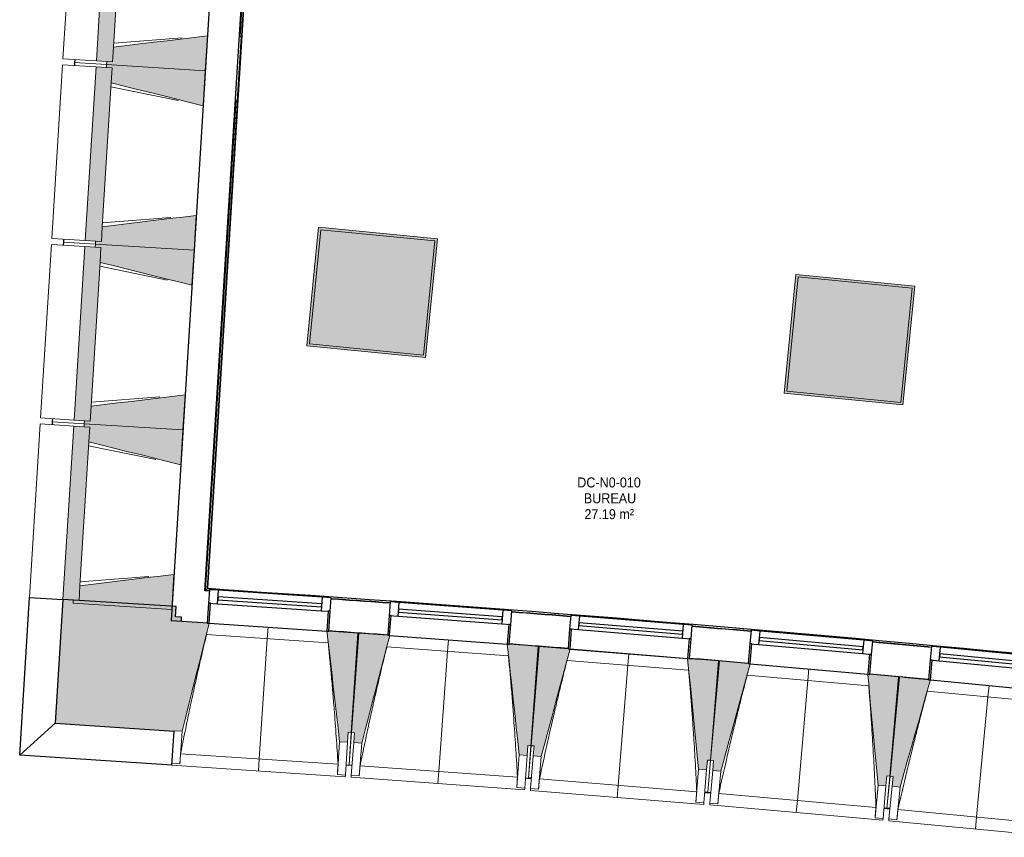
# Model space of a CAD drawing. Header units: millimetres. Extents: x -2845 to 74565, y -36590 to 13748.
# Tile 9 of 53: x 38863 to 43789, y -30535 to -26444. Entities that reach past the tile are written whole.
import ezdxf

# ---------------------------------------------------------------- set-up
doc = ezdxf.new("R2010")
doc.units = ezdxf.units.MM
for name, color, linetype, lineweight in [('A-FLOR', 7, 'Continuous', 25), ('A-FLOR-HRAL', 7, 'Continuous', 18), ('A-GENM', 7, 'Continuous', 18), ('A-GLAZ', 7, 'Continuous', 25), ('A-WALL', 7, 'Continuous', 25), ('A-WALL-PATT', 7, 'Continuous', 25), ('ESPACE', 7, 'Continuous', 30), ('I-WALL', 7, 'Continuous', 25), ('INSTAL ELECTRIQUE', 7, 'Continuous', 18), ('MUR', 7, 'Continuous', 25), ('S-BEAM', 7, 'Continuous', 18)]:
    doc.layers.add(name, color=color, linetype=linetype, lineweight=lineweight)
doc.styles.add('Arial_2', font='arial.ttf', dxfattribs={"width": 0.9, "height": 50})

# ---------------------------------------------------------------- blocks, each defined once
blk = doc.blocks.new('20_MUR PREFA_01 - MODULE_01 B-3165811-2021_015_1111_DCE_1_50_N0 FINI_CFO_GEN')
at = {"layer": 'A-GENM'}
for p, q in [((0, 722.1), (0, 661.4)), ((0, 661.4), (0, 58.5)), ((0, 0.7), (0, 58.5))]:
    blk.add_line(p, q, dxfattribs=at)
blk = doc.blocks.new('Murs 6 - Murs 1-3191379-2021_015_1111_DCE_1_50_N0 FINI_CFO_GEN')
at = {"layer": 'A-WALL-PATT', "true_color": 0x787878}
blk.add_hatch(color=8, dxfattribs=at).paths.add_polyline_path([(-13533.8, -30003.9), (-13530.4, -29951.9), (-13545.3, -29950.9), (-13512.2, -29453.2), (-13497.2, -29454.2), (-13495.9, -29434), (-13527, -29431.9), (-13523.8, -29380.9), (-14089.6, -29345.7), (-14128.1, -29964.3), (-13545.3, -30003.1)])
at = {"layer": 'A-WALL'}
for p, q in [((-14089.6, -29345.7), (-14128.1, -29964.3)), ((-13523.8, -29380.9), (-14089.6, -29345.7)), ((-13527, -29431.9), (-13523.8, -29380.9)), ((-13495.9, -29434), (-13527, -29431.9)), ((-13497.2, -29454.2), (-13495.9, -29434)), ((-14128.1, -29964.3), (-13533.8, -30003.9)), ((-13533.8, -30003.9), (-13533.7, -30001.8))]:
    blk.add_line(p, q, dxfattribs=at)
at = {"layer": 'MUR'}
for p, q in [((-14306, -30124), (-14257, -29335.3)), ((-14257, -29335.3), (-14089.6, -29345.7)), ((-14128.1, -29964.3), (-14306, -30124)), ((-13545.2, -30174.7), (-13533.8, -30003.9)), ((-13545.2, -30174.7), (-14306, -30124))]:
    blk.add_line(p, q, dxfattribs=at)
blk = doc.blocks.new('B02_DC_STR_rvt-1-2021_015_1111_DCE_1_50_N0 FINI_CFO_GEN')
at = {"layer": 'S-BEAM', "lineweight": 5, "true_color": 0x787878}
for points in [[(-13841.7, -26655.9), (-13787.7, -25787.6), (-13868.2, -25782.6), (-13922.2, -26650.9), (-13870.4, -26654.2)], [(-13377.6, -26699.8), (-13366.7, -26525.1), (-13837, -26581.6), (-13841.7, -26655.9), (-13870.4, -26654.2), (-13871.3, -26669.1), (-13407.6, -26697.9)], [(-13897.5, -27554.2), (-13843.5, -26685.9), (-13924, -26680.9), (-13978, -27549.2), (-13926.2, -27552.4)], [(-13388.4, -26874.5), (-13377.6, -26699.8), (-13871.3, -26669.1), (-13872.2, -26684.1), (-13843.5, -26685.9), (-13848.1, -26760.2), (-13407.6, -26869.7)], [(-13433.4, -27598.1), (-13422.5, -27423.4), (-13892.9, -27479.9), (-13897.5, -27554.2), (-13926.2, -27552.4), (-13927.1, -27567.4), (-13489.7, -27594.6)], [(-13953.3, -28452.5), (-13899.3, -27584.2), (-13979.8, -27579.1), (-14033.8, -28447.5), (-13982, -28450.7)], [(-13444.2, -27772.7), (-13433.4, -27598.1), (-13927.1, -27567.4), (-13928, -27582.4), (-13899.3, -27584.2), (-13904, -27658.5), (-13509.9, -27756.4)], [(-13489.2, -28496.3), (-13478.4, -28321.7), (-13948.7, -28378.2), (-13953.3, -28452.5), (-13982, -28450.7), (-13982.9, -28465.7), (-13545.5, -28492.8)], [(-13500.1, -28671), (-13489.2, -28496.3), (-13982.9, -28465.7), (-13983.9, -28480.6), (-13955.1, -28482.4), (-13959.8, -28556.7), (-13565.7, -28654.7)], [(-14009.1, -29350.7), (-13955.1, -28482.4), (-14035.7, -28477.4), (-14089.6, -29345.7), (-14037.8, -29349)], [(-13545, -29394.6), (-13534.2, -29219.9), (-14004.5, -29276.4), (-14009.1, -29350.7), (-14037.8, -29349), (-14038.7, -29363.9), (-13601.4, -29391.1)], [(-13493.8, -30004.5), (-13357.7, -29464.2), (-13367.7, -29463.6), (-13367.7, -29462.9), (-13512.2, -29453.2), (-13545.3, -29950.9), (-13530.4, -29951.9), (-13533.7, -30001.8), (-13530.4, -30002)], [(-12665.6, -30059.6), (-12662.3, -30009.8), (-12647.3, -30010.8), (-12614.2, -29513.1), (-12758.8, -29503.4), (-12758.8, -29504.1), (-12768.8, -29503.5), (-12705.5, -30057)], [(-12595, -30064.6), (-12455, -29525.4), (-12465, -29524.6), (-12465, -29524), (-12609.4, -29513.3), (-12646.1, -30010.7), (-12631.2, -30011.8), (-12634.9, -30061.7), (-12624, -30062.5)], [(-11767.2, -30125.8), (-11763.5, -30075.9), (-11748.6, -30077), (-11711.9, -29579.6), (-11856.4, -29568.9), (-11856.4, -29569.6), (-11866.4, -29568.8), (-11807.1, -30122.8)], [(-11696.6, -30131.3), (-11552.8, -29593), (-11562.7, -29592.2), (-11562.7, -29591.5), (-11707.1, -29579.8), (-11747.4, -30077), (-11732.5, -30078.2), (-11736.5, -30128), (-11732.5, -30128.4)], [(-10869.3, -30198.3), (-10865.3, -30148.5), (-10850.3, -30149.7), (-10810, -29652.5), (-10954.5, -29640.8), (-10954.5, -29641.5), (-10964.5, -29640.7), (-10909.2, -30195.1)], [(-10798.8, -30204.3), (-10651.1, -29667.1), (-10661, -29666.3), (-10661, -29665.6), (-10805.3, -29652.8), (-10849.2, -30149.7), (-10834.2, -30151), (-10838.6, -30200.8), (-10834.2, -30201.2)], [(-9972, -30277.3), (-9967.6, -30227.5), (-9952.6, -30228.8), (-9908.8, -29732), (-10053.1, -29719.2), (-10053.2, -29719.9), (-10063.1, -29719), (-10011.8, -30273.8), (-9979.2, -30276.7)], [(-9901.5, -30283.9), (-9750.3, -29747.7), (-9759.8, -29746.8), (-9759.8, -29746.1), (-9904, -29732.3), (-9951.5, -30228.9), (-9936.5, -30230.3), (-9941.3, -30280.1), (-9936.5, -30280.5)]]:
    blk.add_hatch(color=8, dxfattribs=at).paths.add_polyline_path(points)
at = {"layer": 'A-FLOR'}
for p, q in [((-14030.4, -26644.2), (-14031.3, -26659.2)), ((-14031.3, -26659.2), (-14032.2, -26674.2)), ((-14087.1, -27557.5), (-14088.1, -27572.4)), ((-14086.2, -27542.5), (-14087.1, -27557.5)), ((-14143, -28455.7), (-14143.9, -28470.7)), ((-14142, -28440.7), (-14143, -28455.7)), ((-12673.1, -30172.1), (-12643.2, -30174.2)), ((-11775.5, -30238.2), (-11745.6, -30240.5)), ((-11745.5, -30239.8), (-11760.5, -30238.6)), ((-10863.4, -30311.3), (-10878.4, -30310.1)), ((-10878.4, -30310.8), (-10848.5, -30313.3)), ((-10848.6, -30313.3), (-10863.5, -30312)), ((-9952, -30392.5), (-9981.9, -30389.7)), ((-9981.9, -30389.7), (-9952, -30392.5)), ((-9951.9, -30391.6), (-9966.9, -30390.2))]:
    blk.add_line(p, q, dxfattribs=at)
at = {"layer": 'S-BEAM'}
for p, q in [((-14035.6, -25772.2), (-14089.6, -26640.5)), ((-13868.2, -25782.6), (-13922.2, -26650.9)), ((-13837, -26581.1), (-13792.3, -25862.5)), ((-13835.8, -26562.2), (-13493.2, -26535.1)), ((-13377.6, -26699.8), (-13366.7, -26525.1)), ((-13837, -26581.6), (-13841.7, -26655.9)), ((-13841.7, -26655.9), (-13837, -26581.6)), ((-13922.2, -26650.9), (-14089.6, -26640.5)), ((-14031.3, -26659.2), (-14030.4, -26644.2)), ((-14091.4, -26670.5), (-14145.4, -27538.8)), ((-14091.4, -26670.5), (-13924, -26680.9)), ((-14032.2, -26674.2), (-14031.3, -26659.2)), ((-13871.3, -26669.1), (-14031.3, -26659.2)), ((-14031.3, -26659.2), (-13871.3, -26669.1)), ((-13924, -26680.9), (-13978, -27549.2)), ((-13843.5, -26685.9), (-13924, -26680.9)), ((-13922.2, -26650.9), (-13841.7, -26655.9)), ((-13871.3, -26669.1), (-13872.2, -26684.1)), ((-13872.2, -26684.1), (-13843.5, -26685.9)), ((-13870.4, -26654.2), (-13871.3, -26669.1)), ((-13871.3, -26669.1), (-13377.6, -26699.8)), ((-13377.6, -26699.8), (-13871.3, -26669.1)), ((-13841.7, -26655.9), (-13870.4, -26654.2)), ((-13843.5, -26685.9), (-13848.1, -26760.2)), ((-13848.1, -26760.2), (-13843.5, -26685.9)), ((-13388.4, -26874.5), (-13377.6, -26699.8)), ((-13892.8, -27479.4), (-13848.2, -26760.7)), ((-13512.7, -26848.9), (-13849.3, -26779.6)), ((-13891.6, -27460.5), (-13549, -27433.4)), ((-13433.4, -27598.1), (-13422.5, -27423.4)), ((-13892.9, -27479.9), (-13897.5, -27554.2)), ((-13897.5, -27554.2), (-13892.9, -27479.9)), ((-14147.2, -27568.7), (-14201.2, -28437.1)), ((-14147.2, -27568.7), (-13979.8, -27579.1)), ((-13978, -27549.2), (-14145.4, -27538.8)), ((-14088.1, -27572.4), (-14087.1, -27557.5)), ((-14087.1, -27557.5), (-14086.2, -27542.5)), ((-13927.1, -27567.4), (-14087.1, -27557.5)), ((-14087.1, -27557.5), (-13927.1, -27567.4)), ((-13979.8, -27579.1), (-14033.8, -28447.5)), ((-13899.3, -27584.2), (-13979.8, -27579.1)), ((-13978, -27549.2), (-13897.5, -27554.2)), ((-13927.1, -27567.4), (-13928, -27582.4)), ((-13928, -27582.4), (-13899.3, -27584.2)), ((-13926.2, -27552.4), (-13927.1, -27567.4)), ((-13927.1, -27567.4), (-13433.4, -27598.1)), ((-13433.4, -27598.1), (-13927.1, -27567.4)), ((-13897.5, -27554.2), (-13926.2, -27552.4)), ((-13899.3, -27584.2), (-13904, -27658.5)), ((-13904, -27658.5), (-13899.3, -27584.2)), ((-13444.2, -27772.7), (-13433.4, -27598.1)), ((-13948.6, -28377.6), (-13904, -27659)), ((-13568.5, -27747.2), (-13905.2, -27677.9)), ((-13489.2, -28496.3), (-13478.4, -28321.7)), ((-13947.5, -28358.7), (-13604.8, -28331.7)), ((-13948.7, -28378.2), (-13953.3, -28452.5)), ((-13953.3, -28452.5), (-13948.7, -28378.2)), ((-14203.1, -28467), (-14257, -29335.3)), ((-14203.1, -28467), (-14035.7, -28477.4)), ((-14033.8, -28447.5), (-14201.2, -28437.1)), ((-14143.9, -28470.7), (-14143, -28455.7)), ((-14143, -28455.7), (-14142, -28440.7)), ((-13982.9, -28465.7), (-14143, -28455.7)), ((-14143, -28455.7), (-13982.9, -28465.7)), ((-14033.8, -28447.5), (-13953.3, -28452.5)), ((-13982.9, -28465.7), (-13983.9, -28480.6)), ((-13982, -28450.7), (-13982.9, -28465.7)), ((-13982.9, -28465.7), (-13489.2, -28496.3)), ((-13489.2, -28496.3), (-13982.9, -28465.7)), ((-13953.3, -28452.5), (-13982, -28450.7)), ((-14035.7, -28477.4), (-14089.6, -29345.7)), ((-13955.1, -28482.4), (-14035.7, -28477.4)), ((-13983.9, -28480.6), (-13955.1, -28482.4)), ((-13955.1, -28482.4), (-13959.8, -28556.7)), ((-13959.8, -28556.7), (-13955.1, -28482.4)), ((-13500.1, -28671), (-13489.2, -28496.3)), ((-14004.5, -29275.9), (-13959.8, -28557.3)), ((-13624.3, -28645.4), (-13961, -28576.2)), ((-14003.3, -29257), (-13660.6, -29229.9)), ((-13545, -29394.6), (-13534.2, -29219.9)), ((-14004.5, -29276.4), (-14009.1, -29350.7)), ((-14009.1, -29350.7), (-14004.5, -29276.4)), ((-14089.6, -29345.7), (-14257, -29335.3)), ((-14089.6, -29345.7), (-14009.1, -29350.7)), ((-14037.8, -29349), (-14038.7, -29363.9)), ((-14009.1, -29350.7), (-14037.8, -29349)), ((-14038.7, -29363.9), (-13545, -29394.6)), ((-13367.6, -29462.9), (-13497.2, -29454.2)), ((-13357.7, -29464.2), (-12768.8, -29503.4)), ((-12614.2, -29513.1), (-12758.8, -29503.4)), ((-12762.5, -29561.8), (-13371.6, -29521.2)), ((-12647.3, -30010.8), (-12614.2, -29513.1)), ((-12609.4, -29513.3), (-12646.1, -30010.7)), ((-12464.9, -29524), (-12609.4, -29513.3)), ((-12455, -29525.4), (-11866.4, -29568.8)), ((-11860.5, -29627.2), (-12469.4, -29582.3)), ((-11711.9, -29579.6), (-11856.4, -29568.9)), ((-11748.6, -30077), (-11711.9, -29579.6)), ((-11707.1, -29579.8), (-11747.4, -30077)), ((-11562.7, -29591.5), (-11707.1, -29579.8)), ((-11552.8, -29593), (-10964.5, -29640.7)), ((-10959.1, -29699.1), (-11567.5, -29649.8)), ((-10810, -29652.5), (-10954.5, -29640.8)), ((-10850.3, -30149.7), (-10810, -29652.5)), ((-10805.3, -29652.8), (-10849.2, -30149.7)), ((-10661, -29665.6), (-10805.3, -29652.8)), ((-10651.1, -29667.1), (-10063.1, -29719)), ((-10058.1, -29777.5), (-10666.2, -29723.8)), ((-9908.8, -29732), (-10053.2, -29719.2)), ((-9952.6, -30228.8), (-9908.8, -29732)), ((-9904, -29732.3), (-9951.5, -30228.9)), ((-9759.8, -29746.1), (-9904, -29732.3)), ((-9749.9, -29747.7), (-9162.4, -29803.9)), ((-9157.8, -29862.4), (-9765.5, -29804.3)), ((-13533.7, -30001.8), (-13493.8, -30004.5)), ((-13504.7, -30168.3), (-13493.8, -30004.5)), ((-12665.6, -30059.6), (-12662.3, -30009.8)), ((-12662.3, -30009.8), (-12647.3, -30010.8)), ((-12658.1, -30172.4), (-12646.1, -30010.7)), ((-12647.3, -30010.8), (-12658.1, -30172.5)), ((-12646.1, -30010.7), (-12631.2, -30011.8)), ((-12631.2, -30011.8), (-12634.9, -30061.7)), ((-12705.5, -30057), (-12716.4, -30220.8)), ((-12705.5, -30057), (-12665.6, -30059.6)), ((-12665.6, -30059.6), (-12676.5, -30223.5)), ((-12647, -30225.5), (-12634.9, -30061.7)), ((-12634.9, -30061.7), (-12595, -30064.6)), ((-12607.1, -30228.4), (-12595, -30064.6)), ((-11767.2, -30125.8), (-11763.5, -30075.9)), ((-11763.5, -30075.9), (-11748.6, -30077)), ((-11760.5, -30238.6), (-11747.4, -30077)), ((-11748.6, -30077), (-11760.5, -30238.7)), ((-11747.4, -30077), (-11732.5, -30078.2)), ((-11732.5, -30078.2), (-11736.5, -30128)), ((-13501, -30116.9), (-12713.3, -30169.4)), ((-11807.1, -30122.8), (-11819.2, -30286.6)), ((-11807.1, -30122.8), (-11767.2, -30125.8)), ((-11767.2, -30125.8), (-11779.3, -30289.5)), ((-11749.8, -30291.7), (-11736.5, -30128)), ((-11736.5, -30128), (-11696.6, -30131.3)), ((-11709.9, -30294.9), (-11696.6, -30131.3)), ((-13545.2, -30174.7), (-12677.1, -30232.5)), ((-13504.7, -30168.3), (-13544.6, -30165.7)), ((-13504.6, -30168.1), (-13504.7, -30168.3)), ((-12673.2, -30173.6), (-12658.2, -30174.6)), ((-12658.2, -30174.5), (-12658.2, -30173.5)), ((-12658.2, -30173.5), (-12658.2, -30174.6)), ((-12658.2, -30174.5), (-12643.3, -30175.6)), ((-12603, -30177), (-11815.7, -30235.1)), ((-10909.2, -30195.1), (-10922.5, -30358.8)), ((-10909.2, -30195.1), (-10869.3, -30198.3)), ((-10869.3, -30198.3), (-10865.3, -30148.5)), ((-10865.3, -30148.5), (-10850.3, -30149.7)), ((-10863.4, -30311.2), (-10849.2, -30149.7)), ((-10850.3, -30149.7), (-10863.4, -30311.3)), ((-10849.2, -30149.7), (-10834.2, -30151)), ((-10834.2, -30151), (-10838.6, -30200.8)), ((-12716.4, -30220.8), (-12716.5, -30220.6)), ((-12676.5, -30223.5), (-12716.4, -30220.8)), ((-12676.5, -30223.5), (-12677.1, -30232.5)), ((-12647.6, -30234.5), (-12647, -30225.5)), ((-12647.6, -30234.5), (-11780, -30298.5)), ((-12607.1, -30228.4), (-12647, -30225.5)), ((-12607, -30228.2), (-12607.1, -30228.4)), ((-11775.6, -30239.7), (-11760.7, -30240.8)), ((-11760.7, -30240.7), (-11760.6, -30239.4)), ((-11760.6, -30239.4), (-11760.7, -30240.8)), ((-11760.7, -30240.7), (-11745.7, -30241.9)), ((-11705.5, -30243.5), (-10918.5, -30307.3)), ((-10869.3, -30198.3), (-10882.6, -30362)), ((-10853.1, -30364.4), (-10838.6, -30200.8)), ((-10838.6, -30200.8), (-10798.8, -30204.3)), ((-10813.2, -30367.9), (-10798.8, -30204.3)), ((-9972, -30277.3), (-9967.6, -30227.5)), ((-9967.6, -30227.5), (-9952.6, -30228.8)), ((-9952.6, -30228.8), (-9966.9, -30390.3)), ((-9966.9, -30390.2), (-9951.5, -30228.9)), ((-9951.5, -30228.9), (-9936.5, -30230.3)), ((-9936.5, -30230.3), (-9941.3, -30280.1)), ((-11819.2, -30286.6), (-11819.2, -30286.3)), ((-11779.3, -30289.5), (-11819.2, -30286.6)), ((-11779.3, -30289.5), (-11780, -30298.5)), ((-11750.5, -30300.7), (-11749.8, -30291.7)), ((-11709.9, -30294.9), (-11749.8, -30291.7)), ((-11709.8, -30294.7), (-11709.9, -30294.9)), ((-10011.8, -30273.8), (-10026.3, -30437.4)), ((-10011.8, -30273.8), (-9972, -30277.3)), ((-9972, -30277.3), (-9986.4, -30440.9)), ((-9956.9, -30443.5), (-9941.3, -30280.1)), ((-9941.3, -30280.1), (-9901.5, -30283.9)), ((-9917.1, -30447.3), (-9901.5, -30283.9)), ((-11750.5, -30300.7), (-10883.3, -30371)), ((-10878.6, -30312.2), (-10863.6, -30313.4)), ((-10863.5, -30312), (-10863.6, -30313.4)), ((-10863.6, -30313.3), (-10848.7, -30314.6)), ((-10808.4, -30316.6), (-10022, -30386)), ((-10922.5, -30358.8), (-10922.5, -30358.5)), ((-10882.6, -30362), (-10922.5, -30358.8)), ((-10882.6, -30362), (-10883.3, -30371)), ((-10853.9, -30373.4), (-10853.1, -30364.4)), ((-10853.9, -30373.4), (-9987.2, -30449.9)), ((-10813.2, -30367.9), (-10853.1, -30364.4)), ((-10813.2, -30367.7), (-10813.2, -30367.9)), ((-9982, -30391.1), (-9967.1, -30392.4)), ((-9967.1, -30392.3), (-9967, -30391.1)), ((-9967, -30391.1), (-9967.1, -30392.4)), ((-9967.1, -30392.3), (-9952.1, -30393.7)), ((-10026.3, -30437.4), (-10026.3, -30437.1)), ((-9986.4, -30440.9), (-10026.3, -30437.4)), ((-9986.4, -30440.9), (-9987.2, -30449.9)), ((-9911.9, -30396), (-9126, -30471.1)), ((-9957.8, -30452.5), (-9956.9, -30443.5)), ((-9957.8, -30452.5), (-9091.7, -30535.3)), ((-9917.1, -30447.3), (-9956.9, -30443.5)), ((-9917, -30447.1), (-9917.1, -30447.3))]:
    blk.add_line(p, q, dxfattribs=at)
at = {"layer": 'S-BEAM', "flags": 128}
for points in [[(-13366.7, -26525.1), (-13433.9, -26533.2), (-13501.1, -26541.3), (-13568.3, -26549.3), (-13635.5, -26557.4), (-13702.7, -26565.5), (-13769.8, -26573.6), (-13837, -26581.6)], [(-13848.1, -26760.2), (-13782.5, -26776.5), (-13716.8, -26792.8), (-13651.1, -26809.2), (-13585.4, -26825.5), (-13519.8, -26841.8), (-13454.1, -26858.1), (-13388.4, -26874.5)], [(-13422.5, -27423.4), (-13489.7, -27431.5), (-13556.9, -27439.5), (-13624.1, -27447.6), (-13691.3, -27455.7), (-13758.5, -27463.8), (-13825.7, -27471.8), (-13892.9, -27479.9)], [(-13904, -27658.5), (-13838.3, -27674.8), (-13772.6, -27691.1), (-13706.9, -27707.4), (-13641.3, -27723.8), (-13575.6, -27740.1), (-13509.9, -27756.4), (-13444.2, -27772.7)], [(-13478.4, -28321.7), (-13545.5, -28329.7), (-13612.7, -28337.8), (-13679.9, -28345.9), (-13747.1, -28354), (-13814.3, -28362), (-13881.5, -28370.1), (-13948.7, -28378.2)], [(-13959.8, -28556.7), (-13894.1, -28573.1), (-13828.4, -28589.4), (-13762.8, -28605.7), (-13697.1, -28622), (-13631.4, -28638.4), (-13565.7, -28654.7), (-13500.1, -28671)], [(-13534.2, -29219.9), (-13601.4, -29228), (-13668.6, -29236.1), (-13735.7, -29244.2), (-13802.9, -29252.2), (-13870.1, -29260.3), (-13937.3, -29268.4), (-14004.5, -29276.4)], [(-13493.8, -30004.5), (-13476.8, -29936.9), (-13459.7, -29869.2), (-13442.7, -29801.6), (-13425.7, -29734), (-13408.6, -29666.4), (-13391.6, -29598.8), (-13374.6, -29531.2), (-13357.5, -29463.5)], [(-12768.8, -29502.8), (-12760.9, -29572), (-12753, -29641.3), (-12745.1, -29710.6), (-12737.2, -29779.9), (-12729.3, -29849.2), (-12721.4, -29918.4), (-12713.4, -29987.7), (-12705.5, -30057)], [(-12595, -30064.6), (-12577.5, -29997.2), (-12559.9, -29929.7), (-12542.4, -29862.2), (-12524.9, -29794.7), (-12507.4, -29727.2), (-12489.9, -29659.7), (-12472.4, -29592.2), (-12454.8, -29524.7)], [(-11866.4, -29568.1), (-11859, -29637.5), (-11851.6, -29706.8), (-11844.2, -29776.1), (-11836.8, -29845.5), (-11829.4, -29914.8), (-11822, -29984.1), (-11814.5, -30053.5), (-11807.1, -30122.8)], [(-11696.6, -30131.3), (-11678.6, -30063.9), (-11660.6, -29996.5), (-11642.6, -29929.2), (-11624.6, -29861.8), (-11606.6, -29794.4), (-11588.6, -29727.1), (-11570.6, -29659.7), (-11552.6, -29592.3)], [(-10964.5, -29640), (-10957.6, -29709.4), (-10950.7, -29778.8), (-10943.8, -29848.2), (-10936.9, -29917.6), (-10930, -29986.9), (-10923, -30056.3), (-10916.1, -30125.7), (-10909.2, -30195.1)], [(-10798.8, -30204.3), (-10780.3, -30137.1), (-10761.8, -30069.9), (-10743.3, -30002.6), (-10724.8, -29935.4), (-10706.3, -29868.2), (-10687.9, -29800.9), (-10669.4, -29733.7), (-10650.9, -29666.5)], [(-10063.2, -29718.4), (-10056.8, -29787.8), (-10050.3, -29857.2), (-10043.9, -29926.7), (-10037.5, -29996.1), (-10031.1, -30065.5), (-10024.7, -30135), (-10018.3, -30204.4), (-10011.8, -30273.8)], [(-9901.5, -30283.9), (-9882.5, -30216.8), (-9863.5, -30149.7), (-9844.6, -30082.6), (-9825.6, -30015.5), (-9806.6, -29948.4), (-9787.7, -29881.3), (-9768.7, -29814.2), (-9749.7, -29747.1)], [(-13501, -30116.9), (-13501.8, -30127.1), (-13502.5, -30137.4), (-13503.2, -30147.6), (-13503.9, -30157.8), (-13504.6, -30168.1)], [(-12716.5, -30220.6), (-12715.8, -30210.3), (-12715.2, -30200.1), (-12714.5, -30189.8), (-12713.9, -30179.6), (-12713.3, -30169.4)], [(-12603, -30177), (-12603.8, -30187.2), (-12604.6, -30197.5), (-12605.4, -30207.7), (-12606.2, -30217.9), (-12607, -30228.2)], [(-11819.2, -30286.3), (-11818.5, -30276.1), (-11817.8, -30265.8), (-11817.1, -30255.6), (-11816.4, -30245.4), (-11815.7, -30235.1)], [(-11705.5, -30243.5), (-11706.4, -30253.8), (-11707.2, -30264), (-11708.1, -30274.2), (-11709, -30284.5), (-11709.8, -30294.7)], [(-10922.5, -30358.5), (-10921.7, -30348.3), (-10920.9, -30338), (-10920.1, -30327.8), (-10919.3, -30317.6), (-10918.5, -30307.3)], [(-10808.4, -30316.6), (-10809.4, -30326.8), (-10810.3, -30337), (-10811.3, -30347.2), (-10812.2, -30357.4), (-10813.2, -30367.7)], [(-10026.3, -30437.1), (-10025.4, -30426.9), (-10024.6, -30416.7), (-10023.7, -30406.4), (-10022.8, -30396.2), (-10022, -30386)], [(-9911.9, -30396), (-9913, -30406.2), (-9914, -30416.4), (-9915, -30426.6), (-9916, -30436.9), (-9917, -30447.1)]]:
    blk.add_lwpolyline(points, dxfattribs=at)
at = {"layer": 'S-BEAM'}
for points, knots in [([(-13371.5, -29521.2), (-13381.4, -29562.3), (-13396.3, -29625.8), (-13415.9, -29712), (-13432.1, -29784.9), (-13449.1, -29863.6), (-13472.8, -29976.1), (-13489.9, -30060.5), (-13501, -30116.9)], [0.0183454, 0.0183454, 0.0183454, 0.0183454, 0.2222222, 0.3333333, 0.4444444, 0.5833333, 0.7222222, 1, 1, 1, 1]), ([(-12713.3, -30169.4), (-12716.1, -30123.5), (-12720.7, -30054.7), (-12727.3, -29963), (-12733, -29888.5), (-12739.5, -29808.3), (-12747, -29722.3), (-12754.7, -29640.1), (-12760.1, -29586.6), (-12762.6, -29561.8)], [0, 0, 0, 0, 0.2222222, 0.3333333, 0.4444444, 0.5833333, 0.7222222, 0.8611111, 0.9816328, 0.9816328, 0.9816328, 0.9816328]), ([(-12469.2, -29582.3), (-12479.4, -29623.3), (-12494.8, -29686.7), (-12515, -29772.7), (-12531.7, -29845.5), (-12549.3, -29924.1), (-12573.8, -30036.4), (-12591.5, -30120.7), (-12603, -30177)], [0.0183454, 0.0183454, 0.0183454, 0.0183454, 0.2222222, 0.3333333, 0.4444444, 0.5833333, 0.7222222, 1, 1, 1, 1]), ([(-11815.7, -30235.1), (-11818.2, -30189.2), (-11822.2, -30120.4), (-11828.2, -30028.7), (-11833.3, -29954.1), (-11839.3, -29873.9), (-11846.2, -29787.9), (-11853.3, -29705.6), (-11858.3, -29652.1), (-11860.6, -29627.2)], [0, 0, 0, 0, 0.2222222, 0.3333333, 0.4444444, 0.5833333, 0.7222222, 0.8611111, 0.9816328, 0.9816328, 0.9816328, 0.9816328]), ([(-11567.4, -29649.8), (-11577.9, -29690.7), (-11593.7, -29754.1), (-11614.5, -29839.9), (-11631.7, -29912.6), (-11649.9, -29991.1), (-11675.2, -30103.2), (-11693.5, -30187.3), (-11705.5, -30243.5)], [0.0183454, 0.0183454, 0.0183454, 0.0183454, 0.2222222, 0.3333333, 0.4444444, 0.5833333, 0.7222222, 1, 1, 1, 1]), ([(-10918.5, -30307.3), (-10920.7, -30261.4), (-10924.3, -30192.6), (-10929.6, -30100.8), (-10934.2, -30026.2), (-10939.6, -29945.9), (-10945.9, -29859.9), (-10952.4, -29777.6), (-10957, -29724), (-10959.2, -29699.1)], [0, 0, 0, 0, 0.2222222, 0.3333333, 0.4444444, 0.5833333, 0.7222222, 0.8611111, 0.9816328, 0.9816328, 0.9816328, 0.9816328]), ([(-10666.1, -29723.8), (-10676.9, -29764.7), (-10693.2, -29827.9), (-10714.6, -29913.6), (-10732.3, -29986.2), (-10751, -30064.5), (-10777.2, -30176.4), (-10796.1, -30260.4), (-10808.4, -30316.6)], [0.0183454, 0.0183454, 0.0183454, 0.0183454, 0.2222222, 0.3333333, 0.4444444, 0.5833333, 0.7222222, 1, 1, 1, 1]), ([(-10022, -30386), (-10023.8, -30340.1), (-10026.9, -30271.2), (-10031.5, -30179.4), (-10035.6, -30104.8), (-10040.4, -30024.4), (-10046.1, -29938.3), (-10052, -29856), (-10056.2, -29802.4), (-10058.2, -29777.5)], [0, 0, 0, 0, 0.2222222, 0.3333333, 0.4444444, 0.5833333, 0.7222222, 0.8611111, 0.9816328, 0.9816328, 0.9816328, 0.9816328]), ([(-9765.4, -29804.3), (-9776.4, -29845.1), (-9793.1, -29908.2), (-9815.2, -29993.7), (-9833.5, -30066.2), (-9852.7, -30144.3), (-9879.7, -30256.1), (-9899.2, -30340), (-9911.9, -30396)], [0.0183454, 0.0183454, 0.0183454, 0.0183454, 0.2222222, 0.3333333, 0.4444444, 0.5833333, 0.7222222, 1, 1, 1, 1])]:
    blk.add_open_spline(points, degree=3, knots=knots, dxfattribs=at)
at = {"layer": 'MUR', "color": 5, "lineweight": 25, "true_color": 0x0000ff}
blk.add_blockref('Murs 6 - Murs 1-3191379-2021_015_1111_DCE_1_50_N0 FINI_CFO_GEN', (0, 0), dxfattribs=at)
at = {"layer": 'S-BEAM', "color": 5, "lineweight": 25, "true_color": 0x0000ff}
for p, rotation in [((-13063.2, -29483.2), 176.1892004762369), ((-12160.6, -29546.4), 175.7775659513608), ((-11258.6, -29616.2), 175.3659314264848), ((-10357, -29692.4), 174.9542969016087), ((-9456.1, -29775.1), 174.5426623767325)]:
    blk.add_blockref('20_MUR PREFA_01 - MODULE_01 B-3165811-2021_015_1111_DCE_1_50_N0 FINI_CFO_GEN', p, dxfattribs=dict(at, rotation=rotation))
blk = doc.blocks.new('XXX_VIDE FENETRE - 590-389517-2021_015_1111_DCE_1_50_N0 FINI_CFO_GEN')
at = {"layer": 'A-GLAZ'}
for p, q in [((-305.1, 0), (-305.1, -100)), ((-295.1, 0), (-305.1, 0)), ((295.1, 0), (-295.1, 0)), ((-295.1, -100), (-295.1, 0)), ((305.1, 0), (295.1, 0)), ((295.1, 0), (295.1, -100)), ((305.1, -100), (305.1, 0)), ((-305.1, -100), (-295.1, -100)), ((-260.1, -100), (-305.1, -100)), ((-305.1, -100), (-305.1, -167.5)), ((-260.1, -167.5), (-260.1, -100)), ((260.1, -100), (-260.1, -100)), ((260.1, -100), (260.1, -167.5)), ((305.1, -100), (260.1, -100)), ((295.1, -100), (305.1, -100)), ((305.1, -167.5), (305.1, -100)), ((-305.1, -167.5), (-260.1, -167.5)), ((-260.1, -167.5), (260.1, -167.5)), ((260.1, -167.5), (305.1, -167.5))]:
    blk.add_line(p, q, dxfattribs=at)
at = {"layer": 'A-GLAZ', "color": 173, "true_color": 0x5c63b1}
for p, q in [((260.1, -120), (-260.1, -120)), ((-260.1, -120), (-260.1, -135)), ((-260.1, -135), (260.1, -135)), ((260.1, -135), (260.1, -120))]:
    blk.add_line(p, q, dxfattribs=at)
blk = doc.blocks.new('Garde-corps - Garde-corps-510192-2021_015_1111_DCE_1_50_N0 FINI_CFO_GEN')
at = {"layer": 'A-FLOR-HRAL'}
for p, q in [((-13366.4, -29290.3), (-12993.5, -23290.2)), ((-13364.6, -29288.8), (-12992, -23292)), ((-13199.5, -26577), (-13152.7, -25823.5)), ((-13203.7, -26530.2), (-13173.8, -26049.1)), ((-13199.8, -26582.5), (-13199.8, -26581.7)), ((-13368.2, -29292), (-13202.3, -26621.9)), ((-13202, -26617.3), (-13201.9, -26616.5)), ((-13375.8, -29298.6), (-13223.4, -26847.6)), ((-13356.8, -29300.2), (-13375.8, -29298.6)), ((-13356.7, -29299.8), (-13375.8, -29298.6)), ((-13083.2, -29311.6), (-13364.6, -29288.8)), ((-12552.2, -29354.7), (-12610.1, -29350)), ((-9988.7, -29563.6), (-10006.9, -29561.9)), ((-9801.4, -29578), (-9840.4, -29574.8))]:
    blk.add_line(p, q, dxfattribs=at)
at = {"layer": 'A-FLOR-HRAL', "flags": 128}
for points in [[(-13375.8, -29298.6), (-13375.9, -29298.7), (-13376.2, -29299), (-13376.6, -29299.4), (-13377.1, -29299.8), (-13377.7, -29300.3), (-13378.3, -29300.9), (-13378.9, -29301.4)], [(-13368.2, -29292), (-13372, -29295.3), (-13375.8, -29298.6)], [(-13364.6, -29288.8), (-13364.6, -29288.8), (-13364.7, -29288.9), (-13364.9, -29289), (-13365, -29289.2), (-13365.3, -29289.4), (-13365.5, -29289.6), (-13365.7, -29289.8), (-13365.9, -29290), (-13366.2, -29290.2), (-13366.4, -29290.3)]]:
    blk.add_lwpolyline(points, dxfattribs=at)
at = {"layer": 'A-FLOR-HRAL'}
for radius, start, end in [(125935, 84.373021, 86.346998), (125936.7, 84.373813, 86.346207), (125927.8, 85.92938, 86.063936), (125927.8, 85.517188, 85.651745), (125927.8, 85.104996, 85.239553), (125927.8, 84.692804, 84.827361)]:
    blk.add_arc((-21392, -154971), radius, start, end, dxfattribs=at)
blk = doc.blocks.new('B02_ARC_rvt-1-2021_015_1111_DCE_1_50_N0 FINI_CFO_GEN')
at = {"layer": 'A-FLOR'}
for p, q in [((-12614.2, -29512.9), (-12609.4, -29513.2)), ((-11711.8, -29579.3), (-11707.1, -29579.7)), ((-10954.5, -29640.1), (-10900.6, -29644.6)), ((-10810, -29652.2), (-10805.3, -29652.6)), ((-9908.8, -29731.5), (-9903.8, -29732)), ((-9879, -29734.3), (-9790.8, -29742.4)), ((-9785.4, -29742.9), (-9759.7, -29745.3))]:
    blk.add_line(p, q, dxfattribs=at)
at = {"layer": 'I-WALL'}
for p, q in [((-13154.3, -23106.7), (-13548.5, -29451)), ((-13378.9, -29301.4), (-13004.6, -23277.6)), ((-13356.9, -29302.8), (-13378.9, -29301.4)), ((-13548.5, -29451), (-13388.9, -29461.1)), ((-13388.9, -29461.1), (-13367.6, -29462.5))]:
    blk.add_line(p, q, dxfattribs=at)
for radius, start, end in [(125924.8, 85.929383, 86.063933), (125924.8, 85.517191, 85.651742), (125764.8, 85.929576, 86.063774), (125924.8, 85.104999, 85.23955), (125764.8, 85.517384, 85.651582), (125924.8, 84.692807, 84.827358), (125764.8, 85.105191, 85.239389), (125764.8, 84.692998, 84.827197)]:
    blk.add_arc((-21392, -154971), radius, start, end, dxfattribs=at)
at = {"layer": 'A-FLOR-HRAL', "lineweight": 18}
blk.add_blockref('Garde-corps - Garde-corps-510192-2021_015_1111_DCE_1_50_N0 FINI_CFO_GEN', (0, 0), dxfattribs=at)
at = {"layer": 'A-GLAZ', "lineweight": 18}
for p, rotation in [((-13063.2, -29483.8), 176.1892004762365), ((-12160.7, -29547.1), 175.7775659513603), ((-11258.6, -29616.9), 175.3659314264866), ((-10357.1, -29693.1), 174.9542969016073), ((-9456.1, -29775.8), 174.5426623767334)]:
    blk.add_blockref('XXX_VIDE FENETRE - 590-389517-2021_015_1111_DCE_1_50_N0 FINI_CFO_GEN', p, dxfattribs=dict(at, rotation=rotation))
blk = doc.blocks.new('604_DALLE LED 600x600MM - 26W 4000K 3600lm-4677864-2021_015_1111_DCE_1_50_N0 FINI_CFO_GEN')
at = {"layer": 'INSTAL ELECTRIQUE', "true_color": 0xf6d57a}
h = blk.add_hatch(color=41, dxfattribs=at)
h.paths.add_polyline_path([(-298.5, -298.5), (-298.5, 298.5), (298.5, 298.5), (298.5, -298.5), (-288.1, -298.5)])
h.paths.add_polyline_path([(-287, -287), (287, -287), (287, 287), (-287, 287), (-287, -230.1)])
blk.add_hatch(color=41, dxfattribs=at).paths.add_polyline_path([(-287, -287), (-287, 287), (287, 287), (287, -287)])
at = {"layer": 'INSTAL ELECTRIQUE'}
for p, q in [((-298.5, -298.5), (-298.5, 298.5)), ((-298.5, 298.5), (298.5, 298.5)), ((298.5, 298.5), (298.5, -298.5)), ((-287, 287), (-287, -287)), ((-287, 287), (287, 287)), ((287, -287), (287, 287)), ((287, -287), (-287, -287)), ((298.5, -298.5), (-298.5, -298.5))]:
    blk.add_line(p, q, dxfattribs=at)
blk = doc.blocks.new('Legrand_Mosaic_plaque_2x10_mod_blanc_078828L - Legrand_Mosaic_plaque_2x10_mod_blanc_078828L-4777335-2021_015_1111_DCE_1_50_N0 FINI_CFO_GEN')
at = {"layer": 'INSTAL ELECTRIQUE'}
for p, q in [((-4793.5, -17950.1), (-4756.5, -17634.3)), ((-4756.5, -17634.3), (-4764.9, -17633.3)), ((-4801.9, -17949.1), (-4793.5, -17950.1))]:
    blk.add_line(p, q, dxfattribs=at)
blk = doc.blocks.new('Legrand_Mosaic_prise_2P_T_FB_surface_à_détrompage_2_mod_rouge_077170L - Legrand_Mosaic_prise_2P_T_FB_surface_à_détrompage_2_mod_rouge_077170L-V24-2021_015_1111_DCE_1_50_N0 FINI_CFO_GEN')
at = {"layer": 'INSTAL ELECTRIQUE'}
for q in [(-13214.6, -26801.5), (-13212.4, -26756.6)]:
    blk.add_line((-13211.8, -26756.6), q, dxfattribs=at)
at = {"layer": 'INSTAL ELECTRIQUE', "flags": 128}
for points in [[(-13211.7, -26771.1), (-13211.7, -26771.2), (-13211.7, -26771.3), (-13211.7, -26771.3), (-13211.7, -26771.4), (-13211.8, -26771.5), (-13211.8, -26771.6), (-13211.8, -26771.7), (-13211.8, -26771.7), (-13211.9, -26771.8), (-13211.9, -26771.9), (-13211.9, -26772), (-13212, -26772), (-13212, -26772.1), (-13212.1, -26772.2), (-13212.1, -26772.2), (-13212.2, -26772.3), (-13212.2, -26772.4), (-13212.3, -26772.4), (-13212.4, -26772.5), (-13212.4, -26772.6), (-13212.5, -26772.6), (-13212.5, -26772.7), (-13212.6, -26772.7), (-13212.7, -26772.7)], [(-13212.5, -26769.3), (-13212.4, -26769.4), (-13212.4, -26769.4), (-13212.3, -26769.5), (-13212.2, -26769.5), (-13212.2, -26769.6), (-13212.1, -26769.7), (-13212.1, -26769.7), (-13212, -26769.8), (-13212, -26769.9), (-13211.9, -26769.9), (-13211.9, -26770), (-13211.9, -26770.1), (-13211.8, -26770.2), (-13211.8, -26770.2), (-13211.8, -26770.3), (-13211.8, -26770.4), (-13211.7, -26770.5), (-13211.7, -26770.6), (-13211.7, -26770.6), (-13211.7, -26770.7), (-13211.7, -26770.8), (-13211.7, -26770.9), (-13211.7, -26771), (-13211.7, -26771.1), (-13211.7, -26771.1)]]:
    blk.add_lwpolyline(points, dxfattribs=at)
blk = doc.blocks.new('Legrand_Mosaic_prise_2P_T_FB_surface_à_détrompage_2_mod_rouge_077170L - Legrand_Mosaic_prise_2P_T_FB_surface_à_détrompage_2_mod_rouge_077170L-V25-2021_015_1111_DCE_1_50_N0 FINI_CFO_GEN')
at = {"layer": 'INSTAL ELECTRIQUE'}
for p in [(-13209, -26711.7), (-13212.4, -26756.6)]:
    blk.add_line(p, (-13211.8, -26756.6), dxfattribs=at)
at = {"layer": 'INSTAL ELECTRIQUE', "flags": 128}
for points in [[(-13208.9, -26726.2), (-13208.9, -26726.3), (-13208.9, -26726.3), (-13208.9, -26726.4), (-13208.9, -26726.5), (-13209, -26726.6), (-13209, -26726.7), (-13209, -26726.7), (-13209, -26726.8), (-13209.1, -26726.9), (-13209.1, -26727), (-13209.1, -26727.1), (-13209.2, -26727.1), (-13209.2, -26727.2), (-13209.3, -26727.3), (-13209.3, -26727.3), (-13209.4, -26727.4), (-13209.4, -26727.5), (-13209.5, -26727.5), (-13209.6, -26727.6), (-13209.6, -26727.6), (-13209.7, -26727.7), (-13209.8, -26727.7), (-13209.8, -26727.8), (-13209.9, -26727.8)], [(-13209.7, -26724.4), (-13209.6, -26724.4), (-13209.6, -26724.5), (-13209.5, -26724.6), (-13209.5, -26724.6), (-13209.4, -26724.7), (-13209.3, -26724.7), (-13209.3, -26724.8), (-13209.2, -26724.9), (-13209.2, -26724.9), (-13209.2, -26725), (-13209.1, -26725.1), (-13209.1, -26725.2), (-13209, -26725.2), (-13209, -26725.3), (-13209, -26725.4), (-13209, -26725.5), (-13208.9, -26725.6), (-13208.9, -26725.7), (-13208.9, -26725.7), (-13208.9, -26725.8), (-13208.9, -26725.9), (-13208.9, -26726), (-13208.9, -26726.1), (-13208.9, -26726.2), (-13208.9, -26726.2)]]:
    blk.add_lwpolyline(points, dxfattribs=at)
blk = doc.blocks.new('Legrand_Mosaic_prise_2P_T_FB_surface_à_détrompage_2_mod_rouge_077170L - Legrand_Mosaic_prise_2P_T_FB_surface_à_détrompage_2_mod_rouge_077170L-921805-2021_015_1111_DCE_1_50_N0 FINI_CFO_GEN')
at = {"layer": 'INSTAL ELECTRIQUE'}
blk.add_line((-4782.3, -17859.3), (-4787.6, -17904), dxfattribs=at)
at = {"layer": 'INSTAL ELECTRIQUE', "flags": 128}
for points in [[(-4783, -17873.7), (-4783, -17873.8), (-4783.1, -17873.9), (-4783.1, -17874), (-4783.1, -17874.1), (-4783.1, -17874.2), (-4783.1, -17874.2), (-4783.2, -17874.3), (-4783.2, -17874.4), (-4783.2, -17874.5), (-4783.3, -17874.5), (-4783.3, -17874.6), (-4783.4, -17874.7), (-4783.4, -17874.7), (-4783.5, -17874.8), (-4783.5, -17874.9), (-4783.6, -17874.9), (-4783.6, -17875), (-4783.7, -17875.1), (-4783.8, -17875.1), (-4783.8, -17875.2), (-4783.9, -17875.2), (-4784, -17875.3), (-4784, -17875.3), (-4784.1, -17875.3)], [(-4783.7, -17871.9), (-4783.7, -17872), (-4783.6, -17872), (-4783.6, -17872.1), (-4783.5, -17872.2), (-4783.4, -17872.2), (-4783.4, -17872.3), (-4783.3, -17872.4), (-4783.3, -17872.4), (-4783.3, -17872.5), (-4783.2, -17872.6), (-4783.2, -17872.7), (-4783.2, -17872.7), (-4783.1, -17872.8), (-4783.1, -17872.9), (-4783.1, -17873), (-4783.1, -17873.1), (-4783, -17873.1), (-4783, -17873.2), (-4783, -17873.3), (-4783, -17873.4), (-4783, -17873.5), (-4783, -17873.6), (-4783, -17873.6), (-4783, -17873.7), (-4783, -17873.7)]]:
    blk.add_lwpolyline(points, dxfattribs=at)
blk = doc.blocks.new('Legrand_Mosaic_link_prise_2P_T_FB_surface_2_mod_blanc_077145L - Legrand_Mosaic_link_prise_2P_T_FB_surface_2_mod_blanc_077145L-682338-2021_015_1111_DCE_1_50_N0 FINI_CFO_GEN')
at = {"layer": 'INSTAL ELECTRIQUE'}
blk.add_line((-15978.9, -20461.6), (-15934, -20463.4), dxfattribs=at)
at = {"layer": 'INSTAL ELECTRIQUE', "flags": 128}
for points in [[(-15965.3, -20462.1), (-15965.2, -20462), (-15965.1, -20462), (-15965, -20462), (-15965, -20462), (-15964.9, -20462), (-15964.8, -20461.9), (-15964.7, -20461.9), (-15964.6, -20461.9), (-15964.5, -20461.9), (-15964.5, -20461.9)], [(-15964.5, -20461.9), (-15964.4, -20461.9), (-15964.3, -20462), (-15964.3, -20462), (-15964.2, -20462), (-15964.1, -20462), (-15964, -20462), (-15963.9, -20462), (-15963.9, -20462.1), (-15963.8, -20462.1)]]:
    blk.add_lwpolyline(points, dxfattribs=at)
blk = doc.blocks.new('Legrand_Mosaic_prise_RJ45_cat_6_FTP_2_mod_blanc_076565 - Legrand_Mosaic_prise_RJ45_cat_6_FTP_2_mod_blanc_076565-1147599-2021_015_1111_DCE_1_50_N0 FINI_CFO_GEN')
at = {"layer": 'INSTAL ELECTRIQUE'}
for p, q in [((-23127.5, -17278.8), (-23126.8, -17323.8)), ((-23127, -17283.5), (-23127, -17278.8)), ((-23127, -17278.8), (-23126, -17278.8)), ((-23126.9, -17284.3), (-23127, -17283.5)), ((-23127, -17283.5), (-23126.9, -17284.3)), ((-23127, -17283.5), (-23126, -17283.5)), ((-23126.4, -17318.3), (-23126.9, -17284.3)), ((-23126.9, -17284.3), (-23125.9, -17284.3)), ((-23126, -17278.8), (-23126, -17283.5)), ((-23125.9, -17284.3), (-23126, -17283.5)), ((-23126, -17283.5), (-23125.9, -17284.3)), ((-23125.9, -17284.3), (-23125.4, -17318.3)), ((-23126.4, -17319.1), (-23126.4, -17318.3)), ((-23126.4, -17318.3), (-23126.4, -17319.1)), ((-23126.4, -17318.3), (-23125.4, -17318.3)), ((-23126.3, -17323.8), (-23126.4, -17319.1)), ((-23125.4, -17319.1), (-23126.4, -17319.1)), ((-23126.3, -17323.8), (-23125.3, -17323.8)), ((-23125.4, -17319.1), (-23125.4, -17318.3)), ((-23125.4, -17318.3), (-23125.4, -17319.1)), ((-23125.4, -17319.1), (-23125.3, -17323.8))]:
    blk.add_line(p, q, dxfattribs=at)
blk = doc.blocks.new('Legrand_Mosaic_prise_2P_T_FB_surface_à_détrompage_2_mod_rouge_077170L - Legrand_Mosaic_prise_2P_T_FB_surface_à_détrompage_2_mod_rouge_077170L-V42-2021_015_1111_DCE_1_50_N0 FINI_CFO_GEN')
at = {"layer": 'INSTAL ELECTRIQUE', "flags": 128}
for points in [[(-4783, -17873.7), (-4783, -17873.8), (-4783.1, -17873.9), (-4783.1, -17874), (-4783.1, -17874.1), (-4783.1, -17874.2), (-4783.1, -17874.2), (-4783.2, -17874.3), (-4783.2, -17874.4), (-4783.2, -17874.5), (-4783.3, -17874.5), (-4783.3, -17874.6), (-4783.4, -17874.7), (-4783.4, -17874.7), (-4783.5, -17874.8), (-4783.5, -17874.9), (-4783.6, -17874.9), (-4783.6, -17875), (-4783.7, -17875.1), (-4783.8, -17875.1)], [(-4783.4, -17872.3), (-4783.3, -17872.4), (-4783.3, -17872.4), (-4783.3, -17872.5), (-4783.2, -17872.6), (-4783.2, -17872.7), (-4783.2, -17872.7), (-4783.1, -17872.8), (-4783.1, -17872.9), (-4783.1, -17873), (-4783.1, -17873.1), (-4783, -17873.1), (-4783, -17873.2), (-4783, -17873.3), (-4783, -17873.4), (-4783, -17873.5), (-4783, -17873.6), (-4783, -17873.6), (-4783, -17873.7), (-4783, -17873.7)]]:
    blk.add_lwpolyline(points, dxfattribs=at)
blk = doc.blocks.new('Legrand_Mosaic_link_prise_2P_T_FB_surface_2_mod_blanc_077145L - Legrand_Mosaic_link_prise_2P_T_FB_surface_2_mod_blanc_077145L-V43-2021_015_1111_DCE_1_50_N0 FINI_CFO_GEN')
at = {"layer": 'INSTAL ELECTRIQUE', "flags": 128}
for points in [[(-4768.1, -17739.6), (-4768.1, -17739.6), (-4768.1, -17739.7), (-4768.2, -17739.8), (-4768.2, -17739.9), (-4768.2, -17740), (-4768.2, -17740.1), (-4768.3, -17740.1), (-4768.3, -17740.2), (-4768.3, -17740.3)], [(-4768.2, -17738.8), (-4768.1, -17738.9), (-4768.1, -17739), (-4768.1, -17739), (-4768.1, -17739.1), (-4768.1, -17739.2), (-4768.1, -17739.3), (-4768.1, -17739.4), (-4768.1, -17739.5), (-4768.1, -17739.5), (-4768.1, -17739.6)]]:
    blk.add_lwpolyline(points, dxfattribs=at)
blk = doc.blocks.new('Legrand_Mosaic_prise_RJ45_cat_6_FTP_2_mod_blanc_076565 - Legrand_Mosaic_prise_RJ45_cat_6_FTP_2_mod_blanc_076565-V44-2021_015_1111_DCE_1_50_N0 FINI_CFO_GEN')
at = {"layer": 'INSTAL ELECTRIQUE'}
for p, q in [((-4765.6, -17720.6), (-4765.5, -17719.8)), ((-4765.5, -17719.8), (-4765.6, -17720.6)), ((-4764.6, -17720.7), (-4764.5, -17719.9)), ((-4764.5, -17719.9), (-4764.6, -17720.7)), ((-4761.5, -17686), (-4761.4, -17685.2)), ((-4761.4, -17685.2), (-4761.5, -17686)), ((-4760.5, -17686.1), (-4760.5, -17685.4)), ((-4760.5, -17685.4), (-4760.5, -17686.1))]:
    blk.add_line(p, q, dxfattribs=at)
blk = doc.blocks.new('B02_ELE_rvt-1-2021_015_1111_DCE_1_50_N0 FINI_CFO_GEN')
at = {"layer": 'INSTAL ELECTRIQUE', "lineweight": 18}
for name, p, rotation in [('Legrand_Mosaic_plaque_2x10_mod_blanc_078828L - Legrand_Mosaic_plaque_2x10_mod_blanc_078828L-4777335-2021_015_1111_DCE_1_50_N0 FINI_CFO_GEN', (-9409.7, -8663.3), 3.123653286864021), ('Legrand_Mosaic_prise_RJ45_cat_6_FTP_2_mod_blanc_076565 - Legrand_Mosaic_prise_RJ45_cat_6_FTP_2_mod_blanc_076565-V44-2021_015_1111_DCE_1_50_N0 FINI_CFO_GEN', (-9409.7, -8663.3), 3.123653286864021), ('Legrand_Mosaic_prise_RJ45_cat_6_FTP_2_mod_blanc_076565 - Legrand_Mosaic_prise_RJ45_cat_6_FTP_2_mod_blanc_076565-1147599-2021_015_1111_DCE_1_50_N0 FINI_CFO_GEN', (11193.7, -11138.1), 355.5654015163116), ('Legrand_Mosaic_link_prise_2P_T_FB_surface_2_mod_blanc_077145L - Legrand_Mosaic_link_prise_2P_T_FB_surface_2_mod_blanc_077145L-682338-2021_015_1111_DCE_1_50_N0 FINI_CFO_GEN', (6912.7, -43033.6), 268.7779423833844), ('Legrand_Mosaic_link_prise_2P_T_FB_surface_2_mod_blanc_077145L - Legrand_Mosaic_link_prise_2P_T_FB_surface_2_mod_blanc_077145L-V43-2021_015_1111_DCE_1_50_N0 FINI_CFO_GEN', (-9409.7, -8663.3), 3.123653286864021), ('Legrand_Mosaic_prise_2P_T_FB_surface_à_détrompage_2_mod_rouge_077170L - Legrand_Mosaic_prise_2P_T_FB_surface_à_détrompage_2_mod_rouge_077170L-921805-2021_015_1111_DCE_1_50_N0 FINI_CFO_GEN', (-9404.1, -8573.4), 3.123653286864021), ('Legrand_Mosaic_prise_2P_T_FB_surface_à_détrompage_2_mod_rouge_077170L - Legrand_Mosaic_prise_2P_T_FB_surface_à_détrompage_2_mod_rouge_077170L-V42-2021_015_1111_DCE_1_50_N0 FINI_CFO_GEN', (-9404.1, -8573.4), 3.123653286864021), ('Legrand_Mosaic_prise_2P_T_FB_surface_à_détrompage_2_mod_rouge_077170L - Legrand_Mosaic_prise_2P_T_FB_surface_à_détrompage_2_mod_rouge_077170L-V42-2021_015_1111_DCE_1_50_N0 FINI_CFO_GEN', (-9406.9, -8618.4), 3.123653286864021), ('Legrand_Mosaic_prise_2P_T_FB_surface_à_détrompage_2_mod_rouge_077170L - Legrand_Mosaic_prise_2P_T_FB_surface_à_détrompage_2_mod_rouge_077170L-V42-2021_015_1111_DCE_1_50_N0 FINI_CFO_GEN', (-9409.7, -8663.3), 3.123653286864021)]:
    blk.add_blockref(name, p, dxfattribs=dict(at, rotation=rotation))
for name in ['Legrand_Mosaic_prise_2P_T_FB_surface_à_détrompage_2_mod_rouge_077170L - Legrand_Mosaic_prise_2P_T_FB_surface_à_détrompage_2_mod_rouge_077170L-V25-2021_015_1111_DCE_1_50_N0 FINI_CFO_GEN', 'Legrand_Mosaic_prise_2P_T_FB_surface_à_détrompage_2_mod_rouge_077170L - Legrand_Mosaic_prise_2P_T_FB_surface_à_détrompage_2_mod_rouge_077170L-V24-2021_015_1111_DCE_1_50_N0 FINI_CFO_GEN']:
    blk.add_blockref(name, (0, 0), dxfattribs=at)
at = {"layer": 'INSTAL ELECTRIQUE', "lineweight": 18, "extrusion": (0, 0, -1), "rotation": 185.6645431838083}
for p in [(12542.8, -27808.8), (10154.5, -28045.6)]:
    blk.add_blockref('604_DALLE LED 600x600MM - 26W 4000K 3600lm-4677864-2021_015_1111_DCE_1_50_N0 FINI_CFO_GEN', p, dxfattribs=at)

msp = doc.modelspace()

# ---------------------------------------------------------------- block references
at = {"lineweight": 5}
for name in ['B02_DC_STR_rvt-1-2021_015_1111_DCE_1_50_N0 FINI_CFO_GEN', 'B02_ARC_rvt-1-2021_015_1111_DCE_1_50_N0 FINI_CFO_GEN', 'B02_ELE_rvt-1-2021_015_1111_DCE_1_50_N0 FINI_CFO_GEN']:
    msp.add_blockref(name, (53169.3, 0), dxfattribs=at)

# ---------------------------------------------------------------- texts
at = {"layer": 'ESPACE', "color": 8, "true_color": 0x808080, "char_height": 50, "attachment_point": 1, "style": 'Arial_2'}
for s, insert, width in [('DC-N0-010', (41652.9, -28734.7), 382.405), ('BUREAU', (41685.7, -28814), 303.038), ('27.19 m²', (41688.6, -28893.4), 299.43)]:
    msp.add_mtext(s, dxfattribs=dict(at, insert=insert, width=width))

doc.saveas('drawing.dxf')
